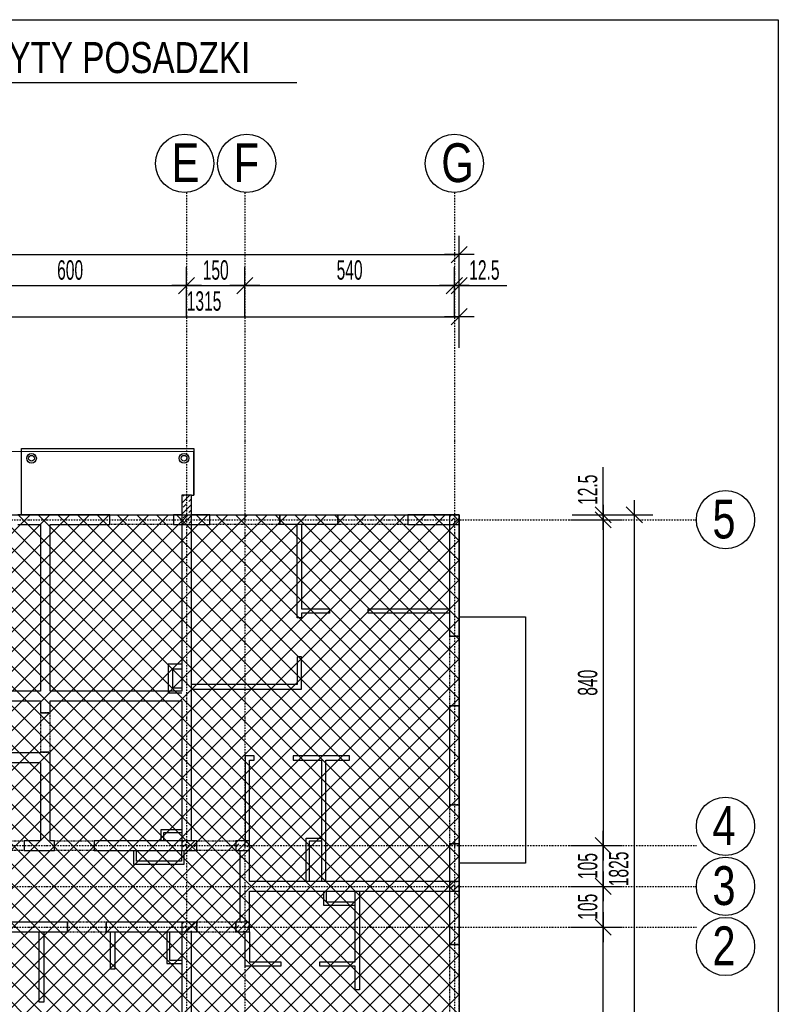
# Model space of a CAD drawing. Header units: millimetres. Extents: x -12530 to -8179, y -9211 to -4584.
# Tile 6 of 6: x -10134 to -8179, y -7122 to -4584. Entities that reach past the tile are written whole.
import ezdxf
from ezdxf.enums import TextEntityAlignment as Align

# ---------------------------------------------------------------- set-up
doc = ezdxf.new("R2010")
doc.units = ezdxf.units.MM
doc.header["$LTSCALE"] = 10
doc.linetypes.add('MO', pattern=[0.7, 0.35, -0.17, 0.01, -0.17])
doc.linetypes.add('MP', pattern=[0.36, 0.2, -0.16])
doc.layers.add('BA_obw', color=230, linetype='Continuous', plot=False)
for name, color, linetype in [('BA_szr', 1, 'Continuous'), ('BA_wym', 1, 'Continuous'), ('BD_lpm', 1, 'MP'), ('BD_osm', 1, 'MO'), ('BD_txs', 2, 'Continuous'), ('BD_wic', 1, 'Continuous'), ('BD_wig', 3, 'Continuous'), ('BZ_sym', 7, 'Continuous'), ('BZ_txg', 3, 'Continuous'), ('BZ_txs', 2, 'Continuous'), ('BZ_wym', 1, 'Continuous')]:
    doc.layers.add(name, color=color, linetype=linetype)
doc.styles.add('BIKTG', font='bikromsw.shx', dxfattribs={"width": 0.8})
doc.styles.add('BIKTS', font='bikromsw.shx', dxfattribs={"width": 0.8})
doc.styles.add('BIKWYM', font='bikromsw.shx', dxfattribs={"width": 0.6})
doc.dimstyles.new('BA_KR_200_cm', dxfattribs={"dimscale": 2, "dimtxt": 25, "dimasz": 1.666667, "dimexe": 24, "dimexo": 0, "dimgap": 0, "dimtad": 0, "dimdec": 1, "dimrnd": 0.5, "dimzin": 9, "dimdsep": 46, "dimtxsty": 'BIKWYM', "dimblk": 'WYM-KR', "dimcen": 0, "dimdle": 20, "dimclrd": 256, "dimclre": 256, "dimclrt": 7, "dimadec": 0, "dimazin": 0, "dimtfac": 0.033333, "dimtdec": 1, "dimtmove": 0, "dimatfit": 3, "dimldrblk": 'WYM-KR', "dimfxl": 1, "dimtvp": 0.8, "dimtolj": 1, "dimarcsym": 0})

# ---------------------------------------------------------------- blocks, each defined once
blk = doc.blocks.new('eoprz')
blk = doc.blocks.new('WYM-KR')
at = {"linetype": 'ByBlock'}
blk.add_line((11.52, 0), (-11.52, 0), dxfattribs=at)
at = {"color": 7, "linetype": 'ByBlock'}
blk.add_line((6.24, 6.24), (-6.24, -6.24), dxfattribs=at)
blk = doc.blocks.new('*D33')
at = {"layer": 'BA_wym', "lineweight": -2}
for p, q in [((-10303.7, -5349.7), (-10303.7, -5221.7)), ((-9703.7, -5349.7), (-9703.7, -5221.7)), ((-10300.4, -5269.7), (-9707, -5269.7))]:
    blk.add_line(p, q, dxfattribs=at)
at = {"layer": 'Defpoints', "color": 0}
for p in [(-9703.7, -5269.7), (-10303.7, -5885.7), (-9703.7, -5885.7)]:
    blk.add_point(p, dxfattribs=at)
at = {"layer": 'BA_wym', "lineweight": -2, "xscale": 3.333333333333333, "yscale": 3.333333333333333, "zscale": 3.333333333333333, "rotation": 180}
blk.add_blockref('WYM-KR', (-10303.7, -5269.7), dxfattribs=at)
at = {"layer": 'BA_wym', "lineweight": -2, "xscale": 3.333333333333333, "yscale": 3.333333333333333, "zscale": 3.333333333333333}
blk.add_blockref('WYM-KR', (-9703.7, -5269.7), dxfattribs=at)
at = {"layer": 'BA_wym', "color": 7, "insert": (-10003.7, -5229.7), "char_height": 50, "attachment_point": 5, "style": 'BIKWYM'}
blk.add_mtext('\\A1;600', dxfattribs=at)
blk = doc.blocks.new('*D34')
at = {"layer": 'BA_wym', "lineweight": -2}
for p, q in [((-9703.7, -5349.7), (-9703.7, -5221.7)), ((-9553.7, -5349.7), (-9553.7, -5221.7)), ((-9700.4, -5269.7), (-9557, -5269.7))]:
    blk.add_line(p, q, dxfattribs=at)
at = {"layer": 'Defpoints', "color": 0}
for p in [(-9553.7, -5269.7), (-9703.7, -5885.7), (-9553.7, -5885.7)]:
    blk.add_point(p, dxfattribs=at)
at = {"layer": 'BA_wym', "lineweight": -2, "xscale": 3.333333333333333, "yscale": 3.333333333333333, "zscale": 3.333333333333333, "rotation": 180}
blk.add_blockref('WYM-KR', (-9703.7, -5269.7), dxfattribs=at)
at = {"layer": 'BA_wym', "lineweight": -2, "xscale": 3.333333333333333, "yscale": 3.333333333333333, "zscale": 3.333333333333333}
blk.add_blockref('WYM-KR', (-9553.7, -5269.7), dxfattribs=at)
at = {"layer": 'BA_wym', "color": 7, "insert": (-9628.7, -5229.7), "char_height": 50, "attachment_point": 5, "style": 'BIKWYM'}
blk.add_mtext('\\A1;150', dxfattribs=at)
blk = doc.blocks.new('*D35')
at = {"layer": 'BA_wym', "lineweight": -2}
for p, q in [((-9553.7, -5349.7), (-9553.7, -5221.7)), ((-9013.7, -5349.7), (-9013.7, -5221.7)), ((-9550.4, -5269.7), (-9017, -5269.7))]:
    blk.add_line(p, q, dxfattribs=at)
at = {"layer": 'Defpoints', "color": 0}
for p in [(-9013.7, -5269.7), (-9553.7, -5885.7), (-9013.7, -5885.7)]:
    blk.add_point(p, dxfattribs=at)
at = {"layer": 'BA_wym', "lineweight": -2, "xscale": 3.333333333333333, "yscale": 3.333333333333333, "zscale": 3.333333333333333, "rotation": 180}
blk.add_blockref('WYM-KR', (-9553.7, -5269.7), dxfattribs=at)
at = {"layer": 'BA_wym', "lineweight": -2, "xscale": 3.333333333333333, "yscale": 3.333333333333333, "zscale": 3.333333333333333}
blk.add_blockref('WYM-KR', (-9013.7, -5269.7), dxfattribs=at)
at = {"layer": 'BA_wym', "color": 7, "insert": (-9283.7, -5229.7), "char_height": 50, "attachment_point": 5, "style": 'BIKWYM'}
blk.add_mtext('\\A1;540', dxfattribs=at)
blk = doc.blocks.new('*D36')
at = {"layer": 'BA_wym', "lineweight": -2}
for p, q in [((-9013.7, -5349.7), (-9013.7, -5221.7)), ((-9001.2, -5349.7), (-9001.2, -5221.7)), ((-9017, -5269.7), (-9020.4, -5269.7)), ((-9013.7, -5269.7), (-9001.2, -5269.7)), ((-8997.9, -5269.7), (-8878.3, -5269.7))]:
    blk.add_line(p, q, dxfattribs=at)
at = {"layer": 'Defpoints', "color": 0}
for p in [(-9001.2, -5269.7), (-9001.2, -5860.7), (-9013.7, -5885.7)]:
    blk.add_point(p, dxfattribs=at)
at = {"layer": 'BA_wym', "lineweight": -2, "xscale": 3.333333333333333, "yscale": 3.333333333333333, "zscale": 3.333333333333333}
blk.add_blockref('WYM-KR', (-9013.7, -5269.7), dxfattribs=at)
at = {"layer": 'BA_wym', "lineweight": -2, "xscale": 3.333333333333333, "yscale": 3.333333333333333, "zscale": 3.333333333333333, "rotation": 180}
blk.add_blockref('WYM-KR', (-9001.2, -5269.7), dxfattribs=at)
at = {"layer": 'BA_wym', "color": 7, "insert": (-8936.4, -5229.7), "char_height": 50, "attachment_point": 5, "style": 'BIKWYM'}
blk.add_mtext('\\A1;12.5', dxfattribs=at)
blk = doc.blocks.new('*D39')
at = {"layer": 'BA_wym', "lineweight": -2}
for p, q in [((-10316.2, -5429.7), (-10316.2, -5301.7)), ((-9001.2, -5429.7), (-9001.2, -5301.7)), ((-10312.9, -5349.7), (-9004.5, -5349.7))]:
    blk.add_line(p, q, dxfattribs=at)
at = {"layer": 'Defpoints', "color": 0}
for p in [(-9001.2, -5349.7), (-9001.2, -5860.7), (-10316.2, -6189.7)]:
    blk.add_point(p, dxfattribs=at)
at = {"layer": 'BA_wym', "lineweight": -2, "xscale": 3.333333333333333, "yscale": 3.333333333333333, "zscale": 3.333333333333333, "rotation": 180}
blk.add_blockref('WYM-KR', (-10316.2, -5349.7), dxfattribs=at)
at = {"layer": 'BA_wym', "lineweight": -2, "xscale": 3.333333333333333, "yscale": 3.333333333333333, "zscale": 3.333333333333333}
blk.add_blockref('WYM-KR', (-9001.2, -5349.7), dxfattribs=at)
at = {"layer": 'BA_wym', "color": 7, "insert": (-9658.7, -5309.7), "char_height": 50, "attachment_point": 5, "style": 'BIKWYM'}
blk.add_mtext('\\A1;1315', dxfattribs=at)
blk = doc.blocks.new('*D40')
at = {"layer": 'BA_wym', "lineweight": -2}
for p, q in [((-11606.2, -5269.7), (-11606.2, -5141.7)), ((-9001.2, -5269.7), (-9001.2, -5141.7)), ((-11602.9, -5189.7), (-9004.5, -5189.7))]:
    blk.add_line(p, q, dxfattribs=at)
at = {"layer": 'Defpoints', "color": 0}
for p in [(-9001.2, -5189.7), (-11606.2, -5860.7), (-9001.2, -5860.7)]:
    blk.add_point(p, dxfattribs=at)
at = {"layer": 'BA_wym', "lineweight": -2, "xscale": 3.333333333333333, "yscale": 3.333333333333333, "zscale": 3.333333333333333, "rotation": 180}
blk.add_blockref('WYM-KR', (-11606.2, -5189.7), dxfattribs=at)
at = {"layer": 'BA_wym', "lineweight": -2, "xscale": 3.333333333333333, "yscale": 3.333333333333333, "zscale": 3.333333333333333}
blk.add_blockref('WYM-KR', (-9001.2, -5189.7), dxfattribs=at)
at = {"layer": 'BA_wym', "color": 7, "insert": (-10303.7, -5149.7), "char_height": 50, "attachment_point": 5, "style": 'BIKWYM'}
blk.add_mtext('\\A1;2605', dxfattribs=at)
blk = doc.blocks.new('*D52')
at = {"layer": 'BA_wym', "lineweight": -2}
for p, q in [((-8630.2, -5857.3), (-8630.2, -5737.8)), ((-8710.2, -5860.7), (-8582.2, -5860.7)), ((-8630.2, -5873.2), (-8630.2, -5860.7)), ((-8710.2, -5873.2), (-8582.2, -5873.2)), ((-8630.2, -5876.5), (-8630.2, -5879.8))]:
    blk.add_line(p, q, dxfattribs=at)
at = {"layer": 'Defpoints', "color": 0}
for p in [(-8710.2, -5860.7), (-8630.2, -5860.7), (-8710.2, -5873.2)]:
    blk.add_point(p, dxfattribs=at)
at = {"layer": 'BA_wym', "lineweight": -2, "xscale": 3.333333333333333, "yscale": 3.333333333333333, "zscale": 3.333333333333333}
for p, rotation in [((-8630.2, -5860.7), 270), ((-8630.2, -5873.2), 90)]:
    blk.add_blockref('WYM-KR', p, dxfattribs=dict(at, rotation=rotation))
at = {"layer": 'BA_wym', "color": 7, "insert": (-8670.2, -5795.9), "char_height": 50, "attachment_point": 5, "rotation": 90, "style": 'BIKWYM'}
blk.add_mtext('\\A1;12.5', dxfattribs=at)
blk = doc.blocks.new('*D53')
at = {"layer": 'BA_wym', "lineweight": -2}
for p, q in [((-8710.2, -5873.2), (-8582.2, -5873.2)), ((-8630.2, -5876.5), (-8630.2, -6709.8)), ((-8710.2, -6713.2), (-8582.2, -6713.2))]:
    blk.add_line(p, q, dxfattribs=at)
at = {"layer": 'Defpoints', "color": 0}
for p in [(-8710.2, -5873.2), (-8710.2, -6713.2), (-8630.2, -6713.2)]:
    blk.add_point(p, dxfattribs=at)
at = {"layer": 'BA_wym', "lineweight": -2, "xscale": 3.333333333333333, "yscale": 3.333333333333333, "zscale": 3.333333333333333}
for p, rotation in [((-8630.2, -5873.2), 90), ((-8630.2, -6713.2), 270)]:
    blk.add_blockref('WYM-KR', p, dxfattribs=dict(at, rotation=rotation))
at = {"layer": 'BA_wym', "color": 7, "insert": (-8670.2, -6293.2), "char_height": 50, "attachment_point": 5, "rotation": 90, "style": 'BIKWYM'}
blk.add_mtext('\\A1;840', dxfattribs=at)
blk = doc.blocks.new('*D54')
at = {"layer": 'BA_wym', "lineweight": -2}
for p, q in [((-8710.2, -6818.2), (-8582.2, -6818.2)), ((-8630.2, -6919.8), (-8630.2, -6821.5)), ((-8710.2, -6923.2), (-8582.2, -6923.2))]:
    blk.add_line(p, q, dxfattribs=at)
at = {"layer": 'Defpoints', "color": 0}
for p in [(-8710.2, -6818.2), (-8630.2, -6818.2), (-8710.2, -6923.2)]:
    blk.add_point(p, dxfattribs=at)
at = {"layer": 'BA_wym', "lineweight": -2, "xscale": 3.333333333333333, "yscale": 3.333333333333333, "zscale": 3.333333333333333}
for p, rotation in [((-8630.2, -6818.2), 90), ((-8630.2, -6923.2), 270)]:
    blk.add_blockref('WYM-KR', p, dxfattribs=dict(at, rotation=rotation))
at = {"layer": 'BA_wym', "color": 7, "insert": (-8670.2, -6870.7), "char_height": 50, "attachment_point": 5, "rotation": 90, "style": 'BIKWYM'}
blk.add_mtext('\\A1;105', dxfattribs=at)
blk = doc.blocks.new('*D55')
at = {"layer": 'BA_wym', "lineweight": -2}
for p, q in [((-8710.2, -6923.2), (-8582.2, -6923.2)), ((-8630.2, -7669.8), (-8630.2, -6926.5)), ((-8710.2, -7673.2), (-8582.2, -7673.2))]:
    blk.add_line(p, q, dxfattribs=at)
at = {"layer": 'Defpoints', "color": 0}
for p in [(-8710.2, -6923.2), (-8630.2, -6923.2), (-8710.2, -7673.2)]:
    blk.add_point(p, dxfattribs=at)
at = {"layer": 'BA_wym', "lineweight": -2, "xscale": 3.333333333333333, "yscale": 3.333333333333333, "zscale": 3.333333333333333}
for p, rotation in [((-8630.2, -6923.2), 90), ((-8630.2, -7673.2), 270)]:
    blk.add_blockref('WYM-KR', p, dxfattribs=dict(at, rotation=rotation))
at = {"layer": 'BA_wym', "color": 7, "insert": (-8670.2, -7298.2), "char_height": 50, "attachment_point": 5, "rotation": 90, "style": 'BIKWYM'}
blk.add_mtext('\\A1;750', dxfattribs=at)
blk = doc.blocks.new('*D57')
at = {"layer": 'BA_wym', "lineweight": -2}
for p, q in [((-8710.2, -6713.2), (-8582.2, -6713.2)), ((-8630.2, -6814.8), (-8630.2, -6716.5)), ((-8710.2, -6818.2), (-8582.2, -6818.2))]:
    blk.add_line(p, q, dxfattribs=at)
at = {"layer": 'Defpoints', "color": 0}
for p in [(-8710.2, -6713.2), (-8630.2, -6713.2), (-8710.2, -6818.2)]:
    blk.add_point(p, dxfattribs=at)
at = {"layer": 'BA_wym', "lineweight": -2, "xscale": 3.333333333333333, "yscale": 3.333333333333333, "zscale": 3.333333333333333}
for p, rotation in [((-8630.2, -6713.2), 90), ((-8630.2, -6818.2), 270)]:
    blk.add_blockref('WYM-KR', p, dxfattribs=dict(at, rotation=rotation))
at = {"layer": 'BA_wym', "color": 7, "insert": (-8670.2, -6765.7), "char_height": 50, "attachment_point": 5, "rotation": 90, "style": 'BIKWYM'}
blk.add_mtext('\\A1;105', dxfattribs=at)
blk = doc.blocks.new('*D58')
at = {"layer": 'BA_wym', "lineweight": -2}
for p, q in [((-8630.2, -5860.7), (-8502.2, -5860.7)), ((-8550.2, -5864), (-8550.2, -7682.3)), ((-8630.2, -7685.7), (-8502.2, -7685.7))]:
    blk.add_line(p, q, dxfattribs=at)
at = {"layer": 'Defpoints', "color": 0}
for p in [(-8630.2, -5860.7), (-8630.2, -7685.7), (-8550.2, -7685.7)]:
    blk.add_point(p, dxfattribs=at)
at = {"layer": 'BA_wym', "lineweight": -2, "xscale": 3.333333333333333, "yscale": 3.333333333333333, "zscale": 3.333333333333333}
for p, rotation in [((-8550.2, -5860.7), 90), ((-8550.2, -7685.7), 270)]:
    blk.add_blockref('WYM-KR', p, dxfattribs=dict(at, rotation=rotation))
at = {"layer": 'BA_wym', "color": 7, "insert": (-8590.2, -6773.2), "char_height": 50, "attachment_point": 5, "rotation": 90, "style": 'BIKWYM'}
blk.add_mtext('\\A1;1825', dxfattribs=at)

msp = doc.modelspace()

# ---------------------------------------------------------------- hatches: boundary and pattern name
at = {"layer": 'BA_szr'}
h = msp.add_hatch(dxfattribs=at)
h.set_pattern_fill('BIK_ZELBET', color=256, scale=100, angle=45, pattern_type=2)
h.set_pattern_definition([(45, (-21329.967, -6950.508), (-14.142136, 14.142136), []), (45, (-21337.038, -6943.437), (-14.142136, 14.142136), [10, -10])])
h.paths.add_polyline_path([(-9716.19, -5885.66), (-9691.19, -5885.66), (-9691.19, -5809.66), (-9716.19, -5809.66)])
h = msp.add_hatch(dxfattribs=at)
h.set_pattern_fill('BIK_CIAGLE_SKRZYZOWANE', color=8, scale=360, angle=45, pattern_type=2)
h.set_pattern_definition([(45, (-6507.32, 35006.117), (-25.455844, 25.455844), []), (135, (-6507.32, 35006.117), (-25.455844, -25.455844), [])])
h.paths.add_polyline_path([(-11606.19, -5860.66), (-11606.19, -7685.66), (-9001.19, -7685.66), (-9001.19, -5860.66), (-11606.19, -5860.66)])
h.paths.add_polyline_path([(-10566.19, -6189.66), (-10566.19, -6363.66), (-10316.19, -6363.66), (-10316.19, -6189.66)], flags=16)
h = msp.add_hatch(dxfattribs=at)
h.set_pattern_fill('BIK_ZELBET', color=256, scale=100, angle=45, pattern_type=2)
h.set_pattern_definition([(45, (-20639.966, -6929.508), (-14.142136, 14.142136), []), (45, (-20647.037, -6922.437), (-14.142136, 14.142136), [10, -10])])
h.paths.add_polyline_path([(-9026.19, -5885.66), (-9001.19, -5885.66), (-9001.19, -5860.66), (-9026.19, -5860.66)])
h = msp.add_hatch(dxfattribs=at)
h.set_pattern_fill('BIK_ZELBET', color=256, scale=100, angle=45, pattern_type=2)
h.set_pattern_definition([(45, (-21329.966, -7769.508), (-14.142136, 14.142136), []), (45, (-21337.037, -7762.436), (-14.142136, 14.142136), [10, -10])])
h.paths.add_polyline_path([(-9716.19, -6725.66), (-9677.19, -6725.66), (-9677.19, -6700.66), (-9716.19, -6700.66)])
h = msp.add_hatch(dxfattribs=at)
h.set_pattern_fill('BIK_ZELBET', color=256, scale=100, angle=45, pattern_type=2)
h.set_pattern_definition([(45, (-21193.966, -7769.508), (-14.142136, 14.142136), []), (45, (-21201.037, -7762.436), (-14.142136, 14.142136), [10, -10])])
h.paths.add_polyline_path([(-9577.19, -6725.66), (-9541.19, -6725.66), (-9541.19, -6700.66), (-9577.19, -6700.66)])
h = msp.add_hatch(dxfattribs=at)
h.set_pattern_fill('BIK_ZELBET', color=256, scale=100, angle=45, pattern_type=2)
h.set_pattern_definition([(45, (-20639.966, -7874.508), (-14.142136, 14.142136), []), (45, (-20647.037, -7867.436), (-14.142136, 14.142136), [10, -10])])
h.paths.add_polyline_path([(-9026.19, -6830.66), (-9001.19, -6830.66), (-9001.19, -6805.66), (-9026.19, -6805.66)])
h = msp.add_hatch(dxfattribs=at)
h.set_pattern_fill('BIK_ZELBET', color=256, scale=100, angle=45, pattern_type=2)
h.set_pattern_definition([(45, (-21329.966, -7979.508), (-14.142136, 14.142136), []), (45, (-21337.037, -7972.436), (-14.142136, 14.142136), [10, -10])])
h.paths.add_polyline_path([(-9716.19, -6935.66), (-9677.19, -6935.66), (-9677.19, -6910.66), (-9716.19, -6910.66)])
h = msp.add_hatch(dxfattribs=at)
h.set_pattern_fill('BIK_ZELBET', color=256, scale=100, angle=45, pattern_type=2)
h.set_pattern_definition([(45, (-21193.966, -7979.508), (-14.142136, 14.142136), []), (45, (-21201.037, -7972.436), (-14.142136, 14.142136), [10, -10])])
h.paths.add_polyline_path([(-9577.19, -6935.66), (-9541.19, -6935.66), (-9541.19, -6910.66), (-9577.19, -6910.66)])

# ---------------------------------------------------------------- linework, layer by layer
at = {"layer": 'BA_obw'}
msp.add_lwpolyline([(-12529.96, -4584.16), (-8179.17, -4584.16), (-8179.17, -8532.85), (-12529.96, -8532.85)], close=True, dxfattribs=at)
at = {"layer": 'BD_lpm'}
for points in [[(-9737.69, -5885.66), (-9901.69, -5885.66), (-9901.69, -5860.66), (-9737.69, -5860.66)], [(-9463.69, -5885.66), (-9643.69, -5885.66), (-9643.69, -5860.66), (-9463.69, -5860.66)], [(-9133.69, -5885.66), (-9313.69, -5885.66), (-9313.69, -5860.66), (-9133.69, -5860.66)], [(-9026.19, -6353.16), (-9001.19, -6353.16), (-9001.19, -6173.16), (-9026.19, -6173.16)], [(-10080.19, -6472.65), (-10055.19, -6472.65), (-10055.19, -6370.65), (-10080.19, -6370.65)], [(-9026.19, -6708.16), (-9001.19, -6708.16), (-9001.19, -6608.16), (-9026.19, -6608.16)], [(-10122.2, -6725.66), (-10224.2, -6725.66), (-10224.2, -6700.66), (-10122.2, -6700.66)], [(-9942.19, -6725.66), (-10044.19, -6725.66), (-10044.19, -6700.66), (-9942.19, -6700.66)], [(-9577.19, -6725.66), (-9677.19, -6725.66), (-9677.19, -6700.66), (-9577.19, -6700.66)], [(-10010.69, -6935.66), (-9910.69, -6935.66), (-9910.69, -6910.66), (-10010.69, -6910.66)], [(-9677.19, -6935.66), (-9577.19, -6935.66), (-9577.19, -6910.66), (-9677.19, -6910.66)], [(-9026.19, -7148.16), (-9001.19, -7148.16), (-9001.19, -6968.16), (-9026.19, -6968.16)]]:
    msp.add_lwpolyline(points, close=True, dxfattribs=at)
at = {"layer": 'BD_osm'}
for points in [[(-9703.69, -5029.66), (-9703.69, -8296.66)], [(-9553.69, -5029.66), (-9553.69, -8296.66)], [(-9013.69, -5029.66), (-9013.69, -8296.66)], [(-12297.19, -5873.16), (-8390.19, -5873.16)], [(-12297.19, -6713.16), (-8390.19, -6713.16)], [(-12297.19, -6818.16), (-8390.19, -6818.16)], [(-12297.19, -6923.16), (-8390.19, -6923.16)]]:
    msp.add_lwpolyline(points, dxfattribs=at)
at = {"layer": 'BD_wic'}
msp.add_line((-9691.19, -5809.66), (-9685.19, -5809.66), dxfattribs=at)
at = {"layer": 'BD_wic', "color": 8}
msp.add_lwpolyline([(-9685.19, -5809.66), (-9685.19, -5697.61), (-10681.19, -5697.65), (-10681.19, -5549.66), (-10922.19, -5549.66), (-10922.19, -5809.66)], dxfattribs=at)
at = {"layer": 'BD_wic'}
for points in [[(-10128.65, -5860.66), (-10128.65, -5689.65), (-9685.19, -5689.64), (-9685.19, -5809.66)], [(-9407.69, -5885.66), (-9407.69, -6102.66), (-9335.69, -6102.66), (-9335.69, -6114.16), (-9407.69, -6114.16), (-9407.69, -6126.16), (-9419.19, -6126.16), (-9419.19, -5885.66)], [(-9026.19, -6114.16), (-9235.69, -6114.16), (-9235.69, -6102.66), (-9026.19, -6102.66)], [(-9001.19, -6123.16), (-8830.19, -6123.16), (-8830.19, -6758.16), (-9001.19, -6758.16)], [(-9691.19, -6309.66), (-9407.69, -6309.66), (-9407.69, -6226.16), (-9419.19, -6226.16), (-9419.19, -6298.16), (-9691.19, -6298.16)], [(-9716.19, -6245.66), (-9751.19, -6245.66), (-9751.19, -6319.66), (-9716.19, -6319.66)], [(-9716.19, -6307.66), (-9739.19, -6307.66), (-9739.19, -6257.66), (-9716.19, -6257.66)], [(-9541.19, -6700.66), (-9541.19, -6493.16), (-9529.19, -6493.16), (-9529.19, -6481.66), (-9552.69, -6481.66), (-9552.69, -6700.66)], [(-9344.69, -6805.66), (-9344.69, -6493.16), (-9283.69, -6493.16), (-9283.69, -6481.66), (-9429.19, -6481.66), (-9429.19, -6493.16), (-9356.19, -6493.16), (-9356.19, -6805.66)], [(-9717.19, -6672.16), (-9769.69, -6672.16), (-9769.69, -6699.66)], [(-9762.19, -6699.66), (-9762.19, -6679.66), (-9717.19, -6679.66)], [(-9395.19, -6804.66), (-9395.19, -6694.19), (-9357.19, -6694.19)], [(-9357.19, -6701.69), (-9387.69, -6701.69), (-9387.69, -6804.66)], [(-9840.19, -6726.66), (-9840.19, -6760.66), (-9709.67, -6760.66), (-9709.67, -6726.66)], [(-9717.19, -6726.66), (-9717.17, -6753.16), (-9832.69, -6753.16), (-9832.69, -6726.66)], [(-9258.19, -6830.66), (-9258.19, -7085.17), (-9269.69, -7085.17), (-9269.69, -7024.16), (-9360.69, -7024.16), (-9360.69, -7012.66), (-9269.69, -7012.66), (-9269.69, -6830.66)], [(-9350.69, -6831.66), (-9350.69, -6866.66), (-9270.69, -6866.66)], [(-9270.69, -6859.16), (-9343.19, -6859.16), (-9343.19, -6831.66)], [(-10071.69, -6935.66), (-10071.69, -7116.66), (-10083.19, -7116.66), (-10083.19, -6935.66)], [(-9888.19, -6935.66), (-9888.19, -7031.66), (-9899.69, -7031.66), (-9899.69, -6935.66)], [(-9754.69, -6936.66), (-9754.69, -7016.66), (-9717.19, -7016.66)], [(-9717.19, -7009.16), (-9747.19, -7009.16), (-9747.19, -6936.66)], [(-9541.19, -6935.66), (-9541.19, -7012.66), (-9460.69, -7012.66), (-9460.69, -7024.16), (-9552.69, -7024.16), (-9552.69, -6935.66)]]:
    msp.add_lwpolyline(points, dxfattribs=at)
for centre, radius in [((-9708.69, -4954.66), 75), ((-9548.69, -4954.66), 75), ((-9013.69, -4954.66), 75), ((-10103.2, -5714.65), 7.5), ((-9710.14, -5714.66), 7.5), ((-8315.19, -5873.16), 75), ((-8315.19, -6663.16), 75), ((-8315.19, -6818.16), 75), ((-8315.19, -6973.16), 75)]:
    msp.add_circle(centre, radius, dxfattribs=at)
at = {"layer": 'BD_wig'}
for points in [[(-9643.69, -5885.66), (-9643.69, -5860.66), (-9691.19, -5860.66), (-9691.19, -5809.66), (-9716.19, -5809.66), (-9716.19, -5860.66), (-9737.69, -5860.66), (-9737.69, -5885.66), (-9716.19, -5885.66), (-9716.19, -6314.66), (-10055.19, -6314.66), (-10055.19, -5885.66), (-9901.69, -5885.66), (-9901.69, -5860.66), (-10138.65, -5860.66)], [(-9026.19, -6173.16), (-9001.19, -6173.16), (-9001.19, -5860.66), (-9133.69, -5860.66), (-9133.69, -5885.66), (-9026.19, -5885.66), (-9026.19, -6173.16)], [(-10138.65, -5885.66), (-10080.19, -5885.66), (-10080.19, -6314.66), (-10291.19, -6314.66)], [(-10291.19, -6339.66), (-10080.19, -6339.66), (-10080.19, -6370.65), (-10055.19, -6370.65), (-10055.19, -6339.66), (-9716.19, -6339.66), (-9716.19, -6700.66), (-9942.19, -6700.66), (-9942.19, -6725.66), (-9677.19, -6725.66), (-9677.19, -6700.66), (-9691.19, -6700.66), (-9691.19, -5885.66), (-9643.69, -5885.66)], [(-10291.19, -6498.65), (-10080.19, -6498.65), (-10080.19, -6700.66), (-10122.2, -6700.66), (-10122.2, -6725.66), (-10044.19, -6725.66), (-10044.19, -6700.66), (-10055.19, -6700.66), (-10055.19, -6472.65), (-10080.19, -6472.65), (-10080.19, -6473.65), (-10291.19, -6473.65)], [(-9026.19, -6968.16), (-9001.19, -6968.16), (-9001.19, -6708.16), (-9026.19, -6708.16), (-9026.19, -6805.66), (-9541.19, -6805.66), (-9541.19, -6700.66), (-9577.19, -6700.66), (-9577.19, -6725.66), (-9566.19, -6725.66), (-9566.19, -6910.66), (-9577.19, -6910.66), (-9577.19, -6935.66), (-9541.19, -6935.66), (-9541.19, -6830.66), (-9026.19, -6830.66), (-9026.19, -6968.16)], [(-10316.19, -7660.66), (-10363.69, -7660.66), (-10363.69, -7685.66), (-10243.69, -7685.66), (-10243.69, -7660.66), (-10291.19, -7660.66), (-10291.19, -6935.66), (-10010.69, -6935.66), (-10010.69, -6910.66), (-10526.69, -6910.66), (-10526.69, -6935.66), (-10316.19, -6935.66), (-10316.19, -7660.66)], [(-9753.69, -7685.66), (-9623.69, -7685.66), (-9623.69, -7660.66), (-9691.19, -7660.66), (-9691.19, -6935.66), (-9677.19, -6935.66), (-9677.19, -6910.66), (-9910.69, -6910.66), (-9910.69, -6935.66), (-9716.19, -6935.66), (-9716.19, -7660.66), (-9753.69, -7660.66), (-9753.69, -7685.66)]]:
    msp.add_lwpolyline(points, dxfattribs=at)
for points in [[(-9716.19, -5885.66), (-9691.19, -5885.66), (-9691.19, -5809.66), (-9716.19, -5809.66)], [(-9313.69, -5885.66), (-9463.69, -5885.66), (-9463.69, -5860.66), (-9313.69, -5860.66)], [(-9026.19, -5885.66), (-9001.19, -5885.66), (-9001.19, -5860.66), (-9026.19, -5860.66)], [(-9026.19, -6608.16), (-9001.19, -6608.16), (-9001.19, -6353.16), (-9026.19, -6353.16)], [(-9716.19, -6725.66), (-9677.19, -6725.66), (-9677.19, -6700.66), (-9716.19, -6700.66)], [(-9577.19, -6725.66), (-9541.19, -6725.66), (-9541.19, -6700.66), (-9577.19, -6700.66)], [(-9026.19, -6830.66), (-9001.19, -6830.66), (-9001.19, -6805.66), (-9026.19, -6805.66)], [(-9716.19, -6935.66), (-9677.19, -6935.66), (-9677.19, -6910.66), (-9716.19, -6910.66)], [(-9577.19, -6935.66), (-9541.19, -6935.66), (-9541.19, -6910.66), (-9577.19, -6910.66)]]:
    msp.add_lwpolyline(points, close=True, dxfattribs=at)
for centre in [(-10103.2, -5714.65), (-9710.14, -5714.66)]:
    msp.add_circle(centre, 12.5, dxfattribs=at)
at = {"layer": 'BZ_txg'}
msp.add_lwpolyline([(-11234.48, -4745.81), (-9419.76, -4745.81)], dxfattribs=at)
at = {"layer": 'BZ_wym', "color": 8, "lineweight": -2}
msp.add_lwpolyline([(-11606.19, -5860.66), (-9001.19, -5860.66), (-9001.19, -7685.66), (-11606.19, -7685.66), (-11606.19, -5860.66)], dxfattribs=at)

# ---------------------------------------------------------------- block references
at = {"layer": 'BZ_sym'}
ref = msp.add_blockref('eoprz', (-10326.78, -4745.81), dxfattribs=dict(at, xscale=2, yscale=2, zscale=2))
ref.add_attrib('Nazwa', 'POZ.6.1 ZBROJENIE PŁYTY POSADZKI', dxfattribs={"layer": 'BZ_txg', "height": 80, "style": 'BIKTG', "width": 0.8}).set_placement((-10326.78, -4681.81), align=Align.MIDDLE_CENTER)
ref.add_attrib('Skala', 'Skala 1:200', dxfattribs={"layer": 'BZ_txs', "height": 50, "style": 'BIKTS', "width": 0.8}).set_placement((-10326.78, -4795.81), align=Align.MIDDLE_CENTER)

# ---------------------------------------------------------------- texts
at = {"layer": 'BD_txs', "style": 'BIKTS', "width": 0.8}
for s, p in [('E', (-9742.31, -5002.78)), ('F', (-9582.31, -5002.78)), ('G', (-9047.31, -5002.78)), ('5', (-8348.81, -5921.28)), ('4', (-8348.81, -6711.28)), ('3', (-8348.81, -6866.28)), ('2', (-8348.81, -7021.28))]:
    msp.add_text(s, height=100, dxfattribs=at).set_placement(p)

# ---------------------------------------------------------------- dimensions: what is measured, and where the dimension line sits
at = {"layer": 'BA_wym'}
for base, p1, p2, override, picture, middle in [((-9001.19, -5189.66), (-11606.19, -5860.66), (-9001.19, -5860.66), {"dimatfit": 1, "dimfxl": 40, "dimfxlon": 1}, '*D40', (-10303.69, -5149.66)), ((-9703.69, -5269.66), (-10303.69, -5885.66), (-9703.69, -5885.66), {"dimtmove": 1, "dimatfit": 1, "dimfxl": 40, "dimfxlon": 1}, '*D33', (-10003.69, -5229.66)), ((-9553.69, -5269.66), (-9703.69, -5885.66), (-9553.69, -5885.66), {"dimtmove": 1, "dimatfit": 1, "dimfxl": 40, "dimfxlon": 1}, '*D34', (-9628.69, -5229.66)), ((-9013.69, -5269.66), (-9553.69, -5885.66), (-9013.69, -5885.66), {"dimtmove": 1, "dimatfit": 1, "dimfxl": 40, "dimfxlon": 1}, '*D35', (-9283.69, -5229.66)), ((-9001.19, -5269.66), (-9013.69, -5885.66), (-9001.19, -5860.66), {"dimtmove": 0, "dimatfit": 1, "dimfxl": 40, "dimfxlon": 1}, '*D36', (-8936.43, -5229.66)), ((-9001.19, -5349.66), (-10316.19, -6189.66), (-9001.19, -5860.66), {"dimtmove": 1, "dimatfit": 1, "dimfxl": 40, "dimfxlon": 1}, '*D39', (-9658.69, -5309.66))]:
    dim = msp.add_linear_dim(base=base, p1=p1, p2=p2, dimstyle='BA_KR_200_cm', override=override, dxfattribs=at)
    dim.commit()
    dim.dimension.update_dxf_attribs({"geometry": picture, "text_midpoint": middle})
for base, p1, p2, picture, middle in [((-8630.19, -5860.66), (-8710.19, -5873.16), (-8710.19, -5860.66), '*D52', (-8670.19, -5795.89)), ((-8630.19, -6713.16), (-8710.19, -5873.16), (-8710.19, -6713.16), '*D53', (-8670.19, -6293.16)), ((-8550.19, -7685.66), (-8630.19, -5860.66), (-8630.19, -7685.66), '*D58', (-8590.19, -6773.16)), ((-8630.19, -6713.16), (-8710.19, -6818.16), (-8710.19, -6713.16), '*D57', (-8670.19, -6765.66)), ((-8630.19, -6818.16), (-8710.19, -6923.16), (-8710.19, -6818.16), '*D54', (-8670.19, -6870.66)), ((-8630.19, -6923.16), (-8710.19, -7673.16), (-8710.19, -6923.16), '*D55', (-8670.19, -7298.16))]:
    dim = msp.add_linear_dim(base=base, p1=p1, p2=p2, angle=90, dimstyle='BA_KR_200_cm', override={"dimatfit": 1}, dxfattribs=at)
    dim.commit()
    dim.dimension.update_dxf_attribs({"geometry": picture, "text_midpoint": middle})

doc.saveas('drawing.dxf')
